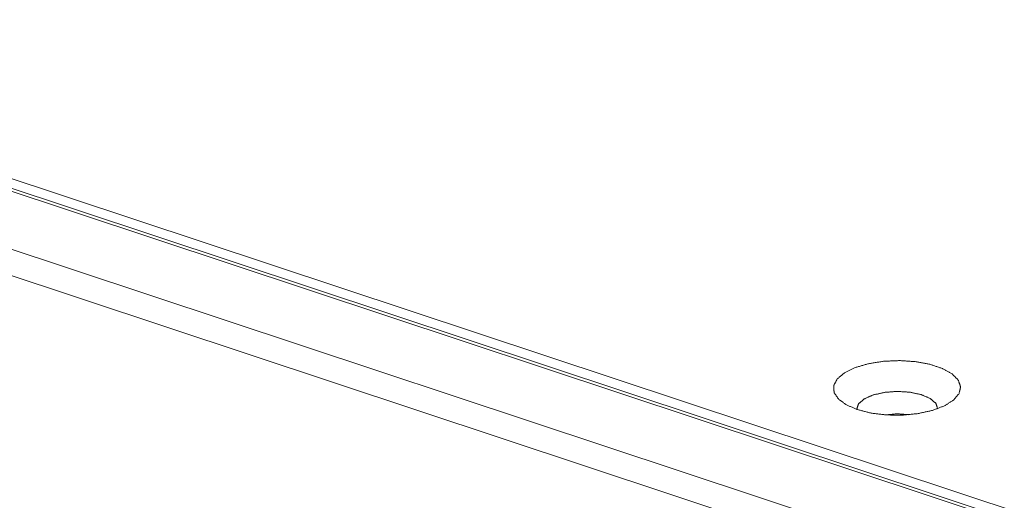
# Model space of a CAD drawing. Header units: millimetres. Extents: x 0 to 2122, y 0 to 1639.
# Tile 66 of 75: x 1440 to 1491, y 1185 to 1210. Entities that reach past the tile are written whole.
import ezdxf

# ---------------------------------------------------------------- set-up
doc = ezdxf.new("R2010")
doc.units = ezdxf.units.MM
doc.layers.add('1', color=7, linetype='Continuous', true_color=0xffffff)

msp = doc.modelspace()

# ---------------------------------------------------------------- linework, layer by layer
at = {"layer": '1', "color": 7, "linetype": 'Continuous', "lineweight": 13}
for p, q in [((1190.328, 1284.746), (1518.66, 1175.743)), ((1518.31, 1175.202), (1189.193, 1284.466)), ((1518.633, 1175.248), (1189.516, 1284.512)), ((1514.907, 1173.322), (1185.79, 1282.586)), ((1514.248, 1172.169), (1185.131, 1281.434))]:
    msp.add_line(p, q, dxfattribs=at)
for points, knots in [([(1483.08, 1190.128), (1483.789, 1189.949), (1484.581, 1189.853), (1485.408, 1189.844), (1486.216, 1189.925), (1486.956, 1190.089), (1487.581, 1190.326), (1488.051, 1190.622), (1488.337, 1190.958), (1488.421, 1191.312), (1488.298, 1191.663), (1487.975, 1191.988), (1487.473, 1192.267), (1486.823, 1192.483), (1486.067, 1192.622), (1485.251, 1192.674), (1484.427, 1192.638), (1483.646, 1192.515), (1482.959, 1192.313), (1482.407, 1192.044), (1482.026, 1191.726), (1481.839, 1191.378), (1481.859, 1191.022), (1482.084, 1190.682), (1482.499, 1190.377), (1483.08, 1190.128)], [0, 0, 0.047537, 0.099443, 0.153198, 0.206027, 0.255303, 0.298749, 0.334868, 0.363543, 0.387224, 0.411407, 0.441204, 0.478548, 0.523073, 0.573086, 0.626261, 0.679893, 0.731263, 0.777868, 0.817777, 0.850057, 0.875717, 0.898865, 0.925406, 0.95892, 1, 1]), ([(1487.231, 1190.179), (1487.132, 1190.46), (1486.835, 1190.712), (1486.368, 1190.911), (1485.778, 1191.036), (1485.123, 1191.075), (1484.47, 1191.025), (1483.882, 1190.89), (1483.419, 1190.684), (1483.125, 1190.426), (1483.031, 1190.144)], [0, 0, 0.060667, 0.14015, 0.243559, 0.366474, 0.500022, 0.633555, 0.756435, 0.859827, 0.939346, 1, 1]), ([(1485.733, 1189.866), (1485.133, 1189.915), (1484.534, 1189.856)], [0, 0, 0.500042, 1, 1])]:
    msp.add_open_spline(points, degree=1, knots=knots, dxfattribs=at)

doc.saveas('drawing.dxf')
